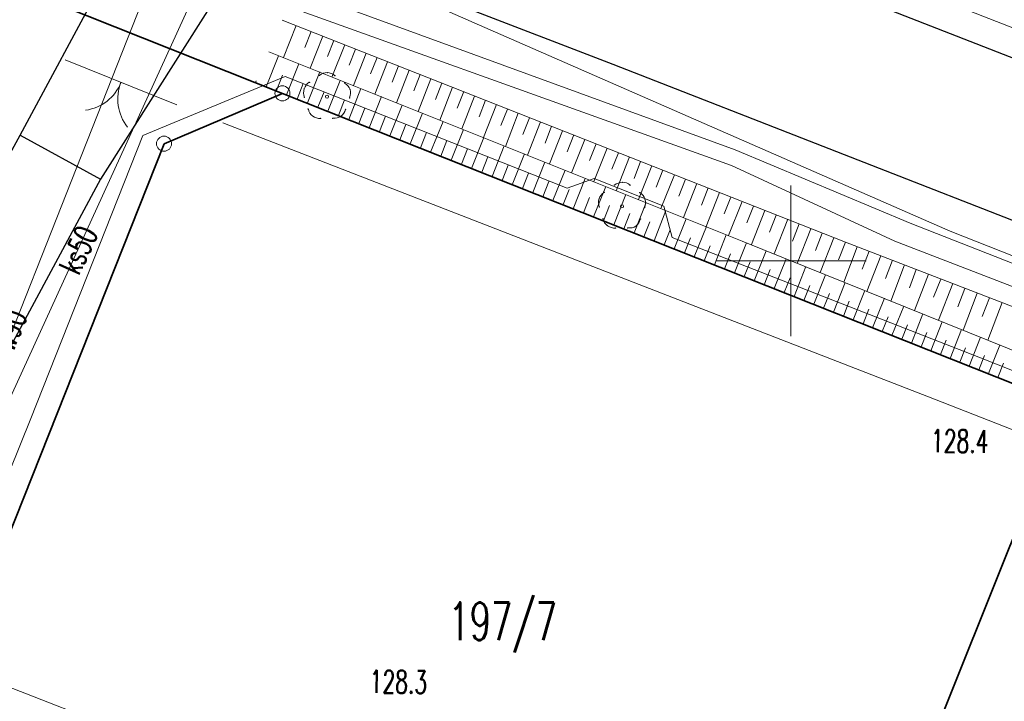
# Model space of a CAD drawing. Header units: metres. Extents: x 0 to 6497944, y 0 to 5963356.
# Tile 74 of 197: x 6496874 to 6496907, y 5963135 to 5963158. Entities that reach past the tile are written whole.
import ezdxf
from ezdxf import colors
from ezdxf.entities.mleader import LeaderData, LeaderLine
from ezdxf.math import Vec2, Vec3

# ---------------------------------------------------------------- set-up
doc = ezdxf.new("R2010")
doc.units = ezdxf.units.M
doc.header["$MEASUREMENT"] = 0
doc.layers.get('0').update_dxf_attribs({"color": 8, "linetype": 'CONTINUOUS', "lineweight": 13})
doc.layers.get('DEFPOINTS').update_dxf_attribs({"linetype": 'CONTINUOUS', "lineweight": 0, "true_color": 0xffffff})
for name, color, linetype, lineweight in [('000_INNE__NIEZYDENTYFIKOWANE_', 8, 'CONTINUOUS', 13), ('211_NR_DZIAlKI', 7, 'CONTINUOUS', 25), ('218_GRANICA_UzYTKU', 8, 'CONTINUOUS', 13), ('219_LINIA_GRANICY', 3, 'CONTINUOUS', 35), ('BRAMA__LINIA_', 8, 'CONTINUOUS', 13), ('brama__linia____symbol', 8, 'CONTINUOUS', 13), ('drzewo_lisciaste__punkt_', 8, 'CONTINUOUS', 13), ('E_proj_opisy_ośw.', 7, 'CONTINUOUS', 13), ('JEZDNIA__POWIERZCHNIA_', 8, 'CONTINUOUS', 25), ('OGRODZENIE_TRWAlE__LINIA_', 8, 'CONTINUOUS', 13), ('PRZEWoD_ELEKTROENERGETYCZNY__LINIA_', 1, 'CONTINUOUS', 13), ('PRZEWoD_KANALIZACYJNY__LINIA_', 36, 'CONTINUOUS', 13), ('PRZEWoD_KANALIZACYJNY__LINIA__ATR1', 36, 'CONTINUOUS', 13), ('PRZEWoD_TELEKOMUNIKACYJNY__LINIA_', 30, 'CONTINUOUS', 13), ('PRZEWoD_WODOCIaGOWY__LINIA_', 5, 'CONTINUOUS', 13), ('PRZEWoD_WODOCIaGOWY__LINIA__ATR1', 5, 'CONTINUOUS', 13), ('PUNKT_WYSOKOsCIOWY_NATURALNY_ATR2', 8, 'CONTINUOUS', 13), ('siatka', 8, 'CONTINUOUS', 13), ('SKARPA_NIEUMOCNIONA__POWIERZCHNIA_', 8, 'CONTINUOUS', 13)]:
    doc.layers.add(name, color=color, linetype=linetype, lineweight=lineweight)
doc.styles.add('Narrow', font='ARIALN.TTF', dxfattribs={"height": 2})
doc.styles.get("Standard").update_dxf_attribs({"font": 'simplex.shx'})

# ---------------------------------------------------------------- blocks, each defined once
blk = doc.blocks.new('GRT')
at = {"color": 0, "linetype": 'Continuous', "lineweight": 18}
blk.add_circle((0, 0), 0.5, dxfattribs=at)
blk = doc.blocks.new('_None')

msp = doc.modelspace()

# ---------------------------------------------------------------- linework, layer by layer
at = {"layer": '000_INNE__NIEZYDENTYFIKOWANE_', "flags": 128}
for points in [[(6496883.58, 5963157.81), (6496883.16, 5963156.75)], [(6496884.07, 5963157.61), (6496883.86, 5963157.08)], [(6496884.46, 5963157.46), (6496884.04, 5963156.39)], [(6496884.83, 5963157.31), (6496884.62, 5963156.78)], [(6496885.19, 5963157.17), (6496884.76, 5963156.1)], [(6496885.54, 5963157.03), (6496885.33, 5963156.5)], [(6496885.9, 5963156.89), (6496885.48, 5963155.82)], [(6496882.58, 5963155.78), (6496882.99, 5963156.81)], [(6496883.26, 5963155.51), (6496883.67, 5963156.54)], [(6496886.26, 5963156.75), (6496886.04, 5963156.21)], [(6496886.61, 5963156.61), (6496886.19, 5963155.53)], [(6496883.95, 5963155.24), (6496884.36, 5963156.27)], [(6496886.97, 5963156.47), (6496886.76, 5963155.93)], [(6496887.33, 5963156.33), (6496886.91, 5963155.25)], [(6496882.23, 5963155.92), (6496882.25, 5963155.97)], [(6496882.92, 5963155.65), (6496883.12, 5963156.16)], [(6496883.61, 5963155.37), (6496883.81, 5963155.89)], [(6496884.63, 5963154.97), (6496885.04, 5963155.99)], [(6496887.69, 5963156.18), (6496887.48, 5963155.64)], [(6496888.05, 5963156.04), (6496887.62, 5963154.96)], [(6496888.41, 5963155.9), (6496888.2, 5963155.36)], [(6496884.29, 5963155.1), (6496884.5, 5963155.61)], [(6496885.32, 5963154.69), (6496885.72, 5963155.72)], [(6496888.77, 5963155.76), (6496888.35, 5963154.67)], [(6496889.14, 5963155.62), (6496888.92, 5963155.07)], [(6496884.98, 5963154.83), (6496885.18, 5963155.34)], [(6496886, 5963154.42), (6496886.41, 5963155.45)], [(6496889.5, 5963155.47), (6496889.07, 5963154.38)], [(6496889.86, 5963155.33), (6496889.65, 5963154.78)], [(6496885.66, 5963154.56), (6496885.86, 5963155.07)], [(6496886.68, 5963154.15), (6496887.09, 5963155.17)], [(6496887.36, 5963153.88), (6496887.77, 5963154.9)], [(6496890.23, 5963155.19), (6496889.79, 5963154.09)], [(6496890.59, 5963155.04), (6496890.37, 5963154.49)], [(6496890.95, 5963154.9), (6496890.52, 5963153.8)], [(6496886.34, 5963154.29), (6496886.54, 5963154.8)], [(6496888.04, 5963153.61), (6496888.45, 5963154.63)], [(6496891.32, 5963154.75), (6496891.1, 5963154.2)], [(6496891.69, 5963154.61), (6496891.25, 5963153.51)], [(6496887.02, 5963154.02), (6496887.22, 5963154.53)], [(6496887.7, 5963153.75), (6496887.9, 5963154.26)], [(6496888.72, 5963153.34), (6496889.13, 5963154.36)], [(6496892.05, 5963154.47), (6496891.84, 5963153.91)], [(6496892.42, 5963154.32), (6496891.99, 5963153.22)], [(6496888.38, 5963153.48), (6496888.58, 5963153.99)], [(6496889.4, 5963153.07), (6496889.8, 5963154.09)], [(6496892.79, 5963154.18), (6496892.57, 5963153.62)], [(6496893.16, 5963154.03), (6496892.72, 5963152.92)], [(6496889.06, 5963153.21), (6496889.26, 5963153.72)], [(6496890.08, 5963152.8), (6496890.48, 5963153.82)], [(6496893.53, 5963153.88), (6496893.31, 5963153.33)], [(6496893.9, 5963153.74), (6496893.46, 5963152.63)], [(6496894.27, 5963153.59), (6496894.05, 5963153.04)], [(6496889.74, 5963152.94), (6496889.94, 5963153.45)], [(6496890.75, 5963152.53), (6496891.15, 5963153.55)], [(6496891.43, 5963152.27), (6496891.83, 5963153.28)], [(6496894.64, 5963153.45), (6496894.2, 5963152.33)], [(6496895.01, 5963153.3), (6496894.79, 5963152.74)], [(6496890.41, 5963152.67), (6496890.61, 5963153.18)], [(6496892.1, 5963152), (6496892.5, 5963153.01)], [(6496895.38, 5963153.15), (6496894.94, 5963152.04)], [(6496895.75, 5963153.01), (6496895.53, 5963152.45)], [(6496891.09, 5963152.4), (6496891.29, 5963152.91)], [(6496891.76, 5963152.13), (6496891.96, 5963152.64)], [(6496892.77, 5963151.73), (6496893.17, 5963152.74)], [(6496896.13, 5963152.86), (6496895.68, 5963151.74)], [(6496896.5, 5963152.71), (6496896.28, 5963152.15)], [(6496892.44, 5963151.87), (6496892.64, 5963152.37)], [(6496893.44, 5963151.46), (6496893.85, 5963152.47)], [(6496896.87, 5963152.57), (6496896.43, 5963151.44)], [(6496897.25, 5963152.42), (6496897.03, 5963151.85)], [(6496897.63, 5963152.27), (6496897.18, 5963151.14)], [(6496893.11, 5963151.6), (6496893.31, 5963152.1)], [(6496894.12, 5963151.2), (6496894.52, 5963152.2)], [(6496898, 5963152.12), (6496897.78, 5963151.56)], [(6496898.38, 5963151.97), (6496897.93, 5963150.84)], [(6496893.78, 5963151.33), (6496893.98, 5963151.84)], [(6496894.79, 5963150.93), (6496895.19, 5963151.94)], [(6496895.46, 5963150.67), (6496895.85, 5963151.67)], [(6496898.76, 5963151.82), (6496898.53, 5963151.26)], [(6496899.13, 5963151.67), (6496898.69, 5963150.54)], [(6496894.45, 5963151.07), (6496894.65, 5963151.57)], [(6496895.12, 5963150.8), (6496895.32, 5963151.3)], [(6496896.12, 5963150.4), (6496896.52, 5963151.4)], [(6496899.51, 5963151.52), (6496899.29, 5963150.95)], [(6496899.89, 5963151.38), (6496899.44, 5963150.23)], [(6496895.79, 5963150.53), (6496895.99, 5963151.03)], [(6496896.79, 5963150.14), (6496897.19, 5963151.14)], [(6496900.27, 5963151.23), (6496900.05, 5963150.65)], [(6496900.66, 5963151.07), (6496900.2, 5963149.92)], [(6496896.46, 5963150.27), (6496896.66, 5963150.77)], [(6496897.46, 5963149.87), (6496897.85, 5963150.87)], [(6496901.04, 5963150.92), (6496900.81, 5963150.35)], [(6496901.42, 5963150.77), (6496900.97, 5963149.62)], [(6496897.12, 5963150), (6496897.32, 5963150.5)], [(6496898.12, 5963149.61), (6496898.52, 5963150.6)], [(6496898.78, 5963149.34), (6496899.18, 5963150.34)], [(6496901.81, 5963150.62), (6496901.58, 5963150.04)], [(6496902.2, 5963150.47), (6496901.75, 5963149.3)], [(6496902.59, 5963150.32), (6496902.36, 5963149.73)], [(6496897.79, 5963149.74), (6496897.99, 5963150.24)], [(6496899.44, 5963149.08), (6496899.84, 5963150.07)], [(6496902.98, 5963150.17), (6496902.52, 5963148.99)], [(6496903.37, 5963150.02), (6496903.14, 5963149.42)], [(6496898.45, 5963149.48), (6496898.65, 5963149.97)], [(6496899.11, 5963149.21), (6496899.31, 5963149.71)], [(6496900.1, 5963148.82), (6496900.49, 5963149.81)], [(6496903.77, 5963149.87), (6496903.31, 5963148.67)], [(6496904.16, 5963149.71), (6496903.93, 5963149.11)], [(6496899.77, 5963148.95), (6496899.97, 5963149.44)], [(6496900.76, 5963148.56), (6496901.15, 5963149.54)], [(6496904.56, 5963149.56), (6496904.1, 5963148.35)], [(6496904.97, 5963149.4), (6496904.73, 5963148.8)], [(6496900.43, 5963148.69), (6496900.63, 5963149.18)], [(6496901.41, 5963148.3), (6496901.8, 5963149.28)], [(6496902.06, 5963148.04), (6496902.45, 5963149.02)], [(6496905.37, 5963149.25), (6496904.9, 5963148.03)], [(6496905.77, 5963149.09), (6496905.54, 5963148.48)], [(6496901.08, 5963148.43), (6496901.28, 5963148.92)], [(6496902.71, 5963147.78), (6496903.1, 5963148.76)], [(6496906.18, 5963148.93), (6496905.71, 5963147.7)], [(6496906.59, 5963148.78), (6496906.35, 5963148.16)], [(6496901.74, 5963148.17), (6496901.93, 5963148.66)], [(6496902.39, 5963147.91), (6496902.58, 5963148.4)], [(6496903.35, 5963147.53), (6496903.74, 5963148.5)], [(6496907.01, 5963148.62), (6496906.53, 5963147.37)], [(6496903.03, 5963147.66), (6496903.23, 5963148.14)], [(6496904, 5963147.27), (6496904.38, 5963148.24)], [(6496903.68, 5963147.4), (6496903.87, 5963147.88)], [(6496904.64, 5963147.02), (6496905.02, 5963147.98)], [(6496905.28, 5963146.76), (6496905.66, 5963147.72)], [(6496904.32, 5963147.15), (6496904.51, 5963147.63)], [(6496904.96, 5963146.89), (6496905.15, 5963147.37)], [(6496905.91, 5963146.51), (6496906.29, 5963147.47)], [(6496905.6, 5963146.64), (6496905.79, 5963147.12)], [(6496906.55, 5963146.26), (6496906.93, 5963147.21)], [(6496906.23, 5963146.39), (6496906.42, 5963146.86)], [(6496906.86, 5963146.13), (6496907.05, 5963146.61)]]:
    msp.add_lwpolyline(points, dxfattribs=at)
at = {"layer": '218_GRANICA_UzYTKU', "flags": 128}
for points in [[(6496883.12, 5963155.56), (6496868.25, 5963161.47)], [(6496879.19, 5963153.89), (6496883.12, 5963155.56)], [(6496909.14, 5963145.23), (6496883.12, 5963155.56)], [(6496870.7, 5963132.51), (6496879.19, 5963153.89)], [(6496897.98, 5963117.38), (6496909.14, 5963145.23)]]:
    msp.add_lwpolyline(points, dxfattribs=at)
at = {"layer": '219_LINIA_GRANICY', "flags": 128}
for points in [[(6496883.12, 5963155.56), (6496868.25, 5963161.47)], [(6496883.12, 5963155.56), (6496879.19, 5963153.89)], [(6496909.14, 5963145.23), (6496883.12, 5963155.56)], [(6496879.19, 5963153.89), (6496870.7, 5963132.51)], [(6496909.14, 5963145.23), (6496897.98, 5963117.38)]]:
    msp.add_lwpolyline(points, dxfattribs=at)
at = {"layer": 'BRAMA__LINIA_', "flags": 128}
msp.add_lwpolyline([(6496879.62, 5963155.18), (6496875.91, 5963156.67)], dxfattribs=at)
at = {"layer": 'brama__linia____symbol'}
for centre, radius, start, end in [((6496876.377, 5963156.483), 1.497, 277.9722, 338.0817), ((6496879.17, 5963155.371), 1.514, 158.4937, 217.9747)]:
    msp.add_arc(centre, radius, start, end, dxfattribs=at)
at = {"layer": 'DEFPOINTS', "linetype": 'Continuous'}
msp.add_lwpolyline([(6496946.338, 5963142.526), (6496899.759, 5963160.703), (6496900.187, 5963161.782), (6496899.765, 5963160.7), (6496853.189, 5963178.884), (6496853.577, 5963180.128), (6496853.189, 5963178.884), (6496806.7, 5963197.289), (6496807.198, 5963198.562), (6496806.7, 5963197.289), (6496760.21, 5963215.694), (6496760.715, 5963216.969), (6496760.21, 5963215.694), (6496719.722, 5963232.791), (6496720.014, 5963233.482)], dxfattribs=at)
at = {"layer": 'drzewo_lisciaste__punkt_'}
for centre in [(6496884.6, 5963155.45), (6496894.39, 5963151.81)]:
    msp.add_circle(centre, 0.05, dxfattribs=at)
for centre, radius, start, end in [((6496884.601, 5963155.869), 0.381, 46.6335, 131.8158), ((6496884.248, 5963155.578), 0.425, 124.031, 200.743), ((6496885.018, 5963155.574), 0.364, 334.2857, 62.7254), ((6496884.359, 5963155.111), 0.384, 190.435, 275.1187), ((6496884.854, 5963155.101), 0.369, 261.0866, 348.9005), ((6496894.403, 5963152.196), 0.414, 51.1377, 129.9977), ((6496894.012, 5963151.934), 0.402, 120.6841, 201.6065), ((6496894.762, 5963151.926), 0.411, 338.1185, 57.4279), ((6496894.162, 5963151.513), 0.426, 195.8383, 272.7906), ((6496894.653, 5963151.436), 0.343, 258.9734, 352.5156)]:
    msp.add_arc(centre, radius, start, end, dxfattribs=at)
for p in [(6496884.61, 5963156.25), (6496884.02, 5963155.92), (6496884.35, 5963156.16), (6496884.87, 5963156.15), (6496885.19, 5963155.91), (6496883.84, 5963155.7), (6496885.36, 5963155.69), (6496883.85, 5963155.43), (6496885.35, 5963155.41), (6496883.97, 5963155.04), (6496885.22, 5963155.03), (6496884.12, 5963154.81), (6496884.39, 5963154.73), (6496884.79, 5963154.73), (6496885.06, 5963154.8), (6496894.4, 5963152.61), (6496893.81, 5963152.28), (6496894.14, 5963152.52), (6496894.66, 5963152.51), (6496894.98, 5963152.27), (6496893.63, 5963152.06), (6496895.15, 5963152.05), (6496893.64, 5963151.79), (6496895.14, 5963151.77), (6496893.76, 5963151.4), (6496895.01, 5963151.39), (6496893.91, 5963151.17), (6496894.18, 5963151.09), (6496894.58, 5963151.09), (6496894.85, 5963151.16)]:
    msp.add_point(p, dxfattribs=at)
at = {"layer": 'JEZDNIA__POWIERZCHNIA_', "flags": 128}
for points in [[(6496866.74, 5963172.85), (6496887.54, 5963164.51), (6496902.22, 5963158.75), (6496924.12, 5963150.2), (6496939.31, 5963144.25)], [(6496942.28, 5963137.67), (6496921.39, 5963145.9), (6496908.94, 5963150.72), (6496894.1, 5963156.52), (6496884.28, 5963160.3), (6496877.57, 5963162.92), (6496867.92, 5963166.7)], [(6496874.42, 5963154.17), (6496877.21, 5963159.38), (6496877.57, 5963162.92), (6496884.28, 5963160.3), (6496880.63, 5963158.3), (6496877.08, 5963152.71)], [(6496868.88, 5963144.06), (6496874.42, 5963154.17)], [(6496874.42, 5963154.17), (6496877.08, 5963152.71)], [(6496877.08, 5963152.71), (6496871.65, 5963142.64)]]:
    msp.add_lwpolyline(points, dxfattribs=at)
at = {"layer": 'OGRODZENIE_TRWAlE__LINIA_', "flags": 128}
msp.add_lwpolyline([(6496923.94, 5963137.92), (6496904.76, 5963145.41), (6496881.14, 5963154.58)], dxfattribs=at)
at = {"layer": 'PRZEWoD_ELEKTROENERGETYCZNY__LINIA_', "flags": 128}
msp.add_lwpolyline([(6496929.27, 5963137.85), (6496925.11, 5963139.4), (6496914.97, 5963143.35), (6496906.24, 5963146.81), (6496896.06, 5963150.78), (6496895.78, 5963151.82), (6496893.47, 5963152.74), (6496892.57, 5963152.41), (6496883.21, 5963156.12), (6496878.49, 5963154.16), (6496874.77, 5963144.77), (6496872.29, 5963138.64)], dxfattribs=at)
at = {"layer": 'PRZEWoD_KANALIZACYJNY__LINIA_', "flags": 128}
for points in [[(6497082.81, 5963079.21), (6497039.28, 5963096.48), (6496994.97, 5963113.67), (6496977.13, 5963121.11), (6496941.88, 5963135.84), (6496903.45, 5963150.65), (6496898.02, 5963153.17), (6496880.14, 5963159.59), (6496870.79, 5963163.35), (6496832.92, 5963177.48), (6496794.6, 5963192.75), (6496784.72, 5963198.85), (6496774.9, 5963202.73)], [(6496873.73, 5963144.71), (6496881.55, 5963161.8), (6496880.14, 5963159.59)]]:
    msp.add_lwpolyline(points, dxfattribs=at)
at = {"layer": 'PRZEWoD_TELEKOMUNIKACYJNY__LINIA_', "flags": 128}
msp.add_lwpolyline([(6496774.9, 5963201.17), (6496800.16, 5963191.52), (6496821.21, 5963183.45), (6496844.18, 5963174.49), (6496883.32, 5963159.12), (6496886.75, 5963159.1), (6496905.28, 5963150.99), (6497034.08, 5963099.85), (6497081.01, 5963081.42), (6497114.42, 5963068.68), (6497140.82, 5963058.78), (6497145.99, 5963055.02), (6497153.66, 5963050.85), (6497172.46, 5963043.32), (6497202.19, 5963037.61), (6497238.33, 5963036.41), (6497238.76, 5963032.02), (6497245.27, 5963032.35), (6497261.71, 5963034.62), (6497300.12, 5963040.13)], dxfattribs=at)
at = {"layer": 'PRZEWoD_WODOCIaGOWY__LINIA_', "flags": 128}
for points in [[(6496774.9, 5963203.29), (6496784.92, 5963199.33), (6496794.73, 5963193.32), (6496832.97, 5963178.03), (6496870.84, 5963163.85), (6496879.98, 5963160.32), (6496898.15, 5963153.69), (6496903.95, 5963151.25), (6496942.07, 5963136.31), (6496977.37, 5963121.77), (6496995.11, 5963114.36), (6497030.39, 5963101.05), (6497083.14, 5963080.09)], [(6496873.09, 5963145.02), (6496880.16, 5963162.9), (6496879.98, 5963160.32)]]:
    msp.add_lwpolyline(points, dxfattribs=at)
at = {"layer": 'siatka', "flags": 128}
for points in [[(6496900, 5963147.5), (6496900, 5963152.5)], [(6496897.5, 5963150), (6496902.5, 5963150)]]:
    msp.add_lwpolyline(points, dxfattribs=at)
at = {"layer": 'SKARPA_NIEUMOCNIONA__POWIERZCHNIA_', "flags": 128}
for points in [[(6496883.11, 5963157.99), (6496901.81, 5963150.62), (6496920, 5963143.61), (6496935.25, 5963137.76), (6496939.53, 5963136.03), (6496947.68, 5963132.87), (6496956.42, 5963129.4), (6496955.88, 5963128.13), (6496944.97, 5963132.43), (6496931.1, 5963137.89), (6496914.73, 5963144.06), (6496898.38, 5963150.66), (6496882.67, 5963156.94)], [(6496882.67, 5963156.94), (6496898.38, 5963150.66), (6496914.73, 5963144.06), (6496931.1, 5963137.89), (6496944.97, 5963132.43), (6496955.88, 5963128.13), (6496955.5, 5963127.25), (6496936.64, 5963134.5), (6496927.78, 5963137.87), (6496919.93, 5963140.8), (6496909.14, 5963145.23), (6496882.23, 5963155.92)]]:
    msp.add_lwpolyline(points, dxfattribs=at)

# ---------------------------------------------------------------- block references
at = {"xscale": 0.5, "yscale": 0.5, "zscale": 0.5}
for p in [(6496883.12, 5963155.56), (6496879.19, 5963153.89)]:
    msp.add_blockref('GRT', p, dxfattribs=at)

# ---------------------------------------------------------------- texts
at = {"layer": '211_NR_DZIAlKI', "width": 0.66}
msp.add_text('197/7', height=1.25, dxfattribs=at).set_placement((6496888.63, 5963137.42))
at = {"layer": 'PRZEWoD_KANALIZACYJNY__LINIA__ATR1', "width": 0.66}
msp.add_text('ks50', height=0.75, rotation=65.4, dxfattribs=at).set_placement((6496876.36, 5963149.49))
at = {"layer": 'PRZEWoD_WODOCIaGOWY__LINIA__ATR1', "width": 0.66}
msp.add_text('w90', height=0.75, rotation=68.4, dxfattribs=at).set_placement((6496874.18, 5963146.96))
at = {"layer": 'PUNKT_WYSOKOsCIOWY_NATURALNY_ATR2', "width": 0.66}
for s, rotation, p in [('128.4', 359.2, (6496904.64, 5963143.66)), ('128.3', 359.3, (6496886.01, 5963135.67))]:
    msp.add_text(s, height=0.75, rotation=rotation, dxfattribs=at).set_placement(p)

# ---------------------------------------------------------------- next in the draw order: leaders
at = {"layer": 'E_proj_opisy_ośw.', "color": 10}
ml = msp.add_multileader_mtext('Standard', dxfattribs=at)
ml.set_content('\\A1;LT 107', color=10, style='Narrow')
ml.set_leader_properties(color=256)
ml.set_arrow_properties(name='NONE')
ml.build(insert=Vec2(0, 0))
ml.multileader.update_dxf_attribs({"leader_type": 0, "has_dogleg": 0, "has_text_frame": 1, "text_left_attachment_type": 3, "dogleg_length": 0.36, "arrow_head_size": 0, "scale": 0.7})
ctx = ml.context
ctx.base_point, ctx.scale, ctx.char_height, ctx.arrow_head_size, ctx.landing_gap_size, ctx.plane_origin = Vec3(6497543.374, 5963150.847), 0.7, 1.2, 0, 0.42, Vec3(6498393.784, 5963047.096)
ctx.left_attachment = 3
notes = []
notes.append((ctx, [(0, (0, 0, 0), (0, 0), (1, 0), 1, [])]))
ctx.mtext.insert, ctx.mtext.line_spacing_factor, ctx.mtext.flow_direction = Vec3(6497543.794, 5963151.462), 0.266667, 5
ctx.mtext.has_bg_fill, ctx.mtext.bg_color, ctx.mtext.bg_scale_factor, ctx.mtext.bg_transparency, ctx.mtext.use_window_bg_color = 1, -1073741824, 1.5, 0, 1
for ctx, leaders in notes:
    for number, flags, end, landing, length, lines in leaders:
        leader = LeaderData()
        leader.index, (leader.has_last_leader_line, leader.has_dogleg_vector, leader.attachment_direction) = number, flags
        leader.last_leader_point, leader.dogleg_vector, leader.dogleg_length = Vec3(end), Vec3(landing), length
        for number, points, colour, breaks in lines:
            line = LeaderLine()
            line.index, line.vertices, line.color, line.breaks = number, Vec3.list(points), colors.encode_raw_color(colour), breaks
            leader.lines.append(line)
        ctx.leaders.append(leader)

# ---------------------------------------------------------------- next in the draw order: leaders
ml = msp.add_multileader_mtext('Standard', dxfattribs=at)
ml.set_content('\\A1;LT 108', color=10, style='Narrow')
ml.set_leader_properties(color=256)
ml.set_arrow_properties(name='NONE')
ml.build(insert=Vec2(0, 0))
ml.multileader.update_dxf_attribs({"leader_type": 0, "has_dogleg": 0, "has_text_frame": 1, "text_left_attachment_type": 3, "dogleg_length": 0.36, "arrow_head_size": 0, "scale": 0.7})
ctx = ml.context
ctx.base_point, ctx.scale, ctx.char_height, ctx.arrow_head_size, ctx.landing_gap_size, ctx.plane_origin = Vec3(6497590.207, 5963168.082), 0.7, 1.2, 0, 0.42, Vec3(6498440.769, 5963064.192)
ctx.left_attachment = 3
notes = []
notes.append((ctx, [(0, (0, 0, 0), (0, 0), (1, 0), 1, [])]))
ctx.mtext.insert, ctx.mtext.line_spacing_factor, ctx.mtext.flow_direction = Vec3(6497590.627, 5963168.697), 0.266667, 5
ctx.mtext.has_bg_fill, ctx.mtext.bg_color, ctx.mtext.bg_scale_factor, ctx.mtext.bg_transparency, ctx.mtext.use_window_bg_color = 1, -1073741824, 1.5, 0, 1
for ctx, leaders in notes:
    for number, flags, end, landing, length, lines in leaders:
        leader = LeaderData()
        leader.index, (leader.has_last_leader_line, leader.has_dogleg_vector, leader.attachment_direction) = number, flags
        leader.last_leader_point, leader.dogleg_vector, leader.dogleg_length = Vec3(end), Vec3(landing), length
        for number, points, colour, breaks in lines:
            line = LeaderLine()
            line.index, line.vertices, line.color, line.breaks = number, Vec3.list(points), colors.encode_raw_color(colour), breaks
            leader.lines.append(line)
        ctx.leaders.append(leader)

# ---------------------------------------------------------------- next in the draw order: leaders
ml = msp.add_multileader_mtext('Standard', dxfattribs=at)
ml.set_content('\\A1;LT 109', color=10, style='Narrow')
ml.set_leader_properties(color=256)
ml.set_arrow_properties(name='NONE')
ml.build(insert=Vec2(0, 0))
ml.multileader.update_dxf_attribs({"leader_type": 0, "has_dogleg": 0, "has_text_frame": 1, "text_left_attachment_type": 3, "dogleg_length": 0.36, "arrow_head_size": 0, "scale": 0.7})
ctx = ml.context
ctx.base_point, ctx.scale, ctx.char_height, ctx.arrow_head_size, ctx.landing_gap_size, ctx.plane_origin = Vec3(6497636.957, 5963185.464), 0.7, 1.2, 0, 0.42, Vec3(6498487.931, 5963080.837)
ctx.left_attachment = 3
notes = []
notes.append((ctx, [(0, (0, 0, 0), (0, 0), (1, 0), 1, [])]))
ctx.mtext.insert, ctx.mtext.line_spacing_factor, ctx.mtext.flow_direction = Vec3(6497637.377, 5963186.079), 0.266667, 5
ctx.mtext.has_bg_fill, ctx.mtext.bg_color, ctx.mtext.bg_scale_factor, ctx.mtext.bg_transparency, ctx.mtext.use_window_bg_color = 1, -1073741824, 1.5, 0, 1
for ctx, leaders in notes:
    for number, flags, end, landing, length, lines in leaders:
        leader = LeaderData()
        leader.index, (leader.has_last_leader_line, leader.has_dogleg_vector, leader.attachment_direction) = number, flags
        leader.last_leader_point, leader.dogleg_vector, leader.dogleg_length = Vec3(end), Vec3(landing), length
        for number, points, colour, breaks in lines:
            line = LeaderLine()
            line.index, line.vertices, line.color, line.breaks = number, Vec3.list(points), colors.encode_raw_color(colour), breaks
            leader.lines.append(line)
        ctx.leaders.append(leader)

# ---------------------------------------------------------------- next in the draw order: leaders
ml = msp.add_multileader_mtext('Standard', dxfattribs=at)
ml.set_content('\\A1;LT 110', color=10, style='Narrow')
ml.set_leader_properties(color=256)
ml.set_arrow_properties(name='NONE')
ml.build(insert=Vec2(0, 0))
ml.multileader.update_dxf_attribs({"leader_type": 0, "has_dogleg": 0, "has_text_frame": 1, "text_left_attachment_type": 3, "dogleg_length": 0.36, "arrow_head_size": 0, "scale": 0.7})
ctx = ml.context
ctx.base_point, ctx.scale, ctx.char_height, ctx.arrow_head_size, ctx.landing_gap_size, ctx.plane_origin = Vec3(6497684.163, 5963202.624), 0.7, 1.2, 0, 0.42, Vec3(6498534.844, 5963098.192)
ctx.left_attachment = 3
notes = []
notes.append((ctx, [(0, (0, 0, 0), (0, 0), (1, 0), 1, [])]))
ctx.mtext.insert, ctx.mtext.line_spacing_factor, ctx.mtext.flow_direction = Vec3(6497684.583, 5963203.239), 0.266667, 5
ctx.mtext.has_bg_fill, ctx.mtext.bg_color, ctx.mtext.bg_scale_factor, ctx.mtext.bg_transparency, ctx.mtext.use_window_bg_color = 1, -1073741824, 1.5, 0, 1
for ctx, leaders in notes:
    for number, flags, end, landing, length, lines in leaders:
        leader = LeaderData()
        leader.index, (leader.has_last_leader_line, leader.has_dogleg_vector, leader.attachment_direction) = number, flags
        leader.last_leader_point, leader.dogleg_vector, leader.dogleg_length = Vec3(end), Vec3(landing), length
        for number, points, colour, breaks in lines:
            line = LeaderLine()
            line.index, line.vertices, line.color, line.breaks = number, Vec3.list(points), colors.encode_raw_color(colour), breaks
            leader.lines.append(line)
        ctx.leaders.append(leader)

# ---------------------------------------------------------------- next in the draw order: leaders
ml = msp.add_multileader_mtext('Standard', dxfattribs=at)
ml.set_content('\\A1;LT 207', color=10, style='Narrow')
ml.set_leader_properties(color=256)
ml.set_arrow_properties(name='NONE')
ml.build(insert=Vec2(0, 0))
ml.multileader.update_dxf_attribs({"leader_type": 0, "has_dogleg": 0, "has_text_frame": 1, "text_left_attachment_type": 3, "dogleg_length": 0.36, "arrow_head_size": 0, "scale": 0.7})
ctx = ml.context
ctx.base_point, ctx.scale, ctx.char_height, ctx.arrow_head_size, ctx.landing_gap_size, ctx.plane_origin = Vec3(6496947.113, 5963145.294), 0.7, 1.2, 0, 0.42, Vec3(6497797.312, 5963042.064)
ctx.left_attachment = 3
notes = []
notes.append((ctx, [(0, (0, 0, 0), (0, 0), (1, 0), 1, [])]))
ctx.mtext.insert, ctx.mtext.line_spacing_factor, ctx.mtext.flow_direction = Vec3(6496947.533, 5963145.909), 0.266667, 5
ctx.mtext.has_bg_fill, ctx.mtext.bg_color, ctx.mtext.bg_scale_factor, ctx.mtext.bg_transparency, ctx.mtext.use_window_bg_color = 1, -1073741824, 1.5, 0, 1
for ctx, leaders in notes:
    for number, flags, end, landing, length, lines in leaders:
        leader = LeaderData()
        leader.index, (leader.has_last_leader_line, leader.has_dogleg_vector, leader.attachment_direction) = number, flags
        leader.last_leader_point, leader.dogleg_vector, leader.dogleg_length = Vec3(end), Vec3(landing), length
        for number, points, colour, breaks in lines:
            line = LeaderLine()
            line.index, line.vertices, line.color, line.breaks = number, Vec3.list(points), colors.encode_raw_color(colour), breaks
            leader.lines.append(line)
        ctx.leaders.append(leader)

# ---------------------------------------------------------------- next in the draw order: leaders
ml = msp.add_multileader_mtext('Standard', dxfattribs=at)
ml.set_content('\\A1;LT 208', color=10, style='Narrow')
ml.set_leader_properties(color=256)
ml.set_arrow_properties(name='NONE')
ml.build(insert=Vec2(0, 0))
ml.multileader.update_dxf_attribs({"leader_type": 0, "has_dogleg": 0, "has_text_frame": 1, "text_left_attachment_type": 3, "dogleg_length": 0.36, "arrow_head_size": 0, "scale": 0.7})
ctx = ml.context
ctx.base_point, ctx.scale, ctx.char_height, ctx.arrow_head_size, ctx.landing_gap_size, ctx.plane_origin = Vec3(6496900.622, 5963163.542), 0.7, 1.2, 0, 0.42, Vec3(6497750.821, 5963060.312)
ctx.left_attachment = 3
notes = []
notes.append((ctx, [(0, (0, 0, 0), (0, 0), (1, 0), 1, [])]))
ctx.mtext.insert, ctx.mtext.line_spacing_factor, ctx.mtext.flow_direction = Vec3(6496901.042, 5963164.157), 0.266667, 5
ctx.mtext.has_bg_fill, ctx.mtext.bg_color, ctx.mtext.bg_scale_factor, ctx.mtext.bg_transparency, ctx.mtext.use_window_bg_color = 1, -1073741824, 1.5, 0, 1
for ctx, leaders in notes:
    for number, flags, end, landing, length, lines in leaders:
        leader = LeaderData()
        leader.index, (leader.has_last_leader_line, leader.has_dogleg_vector, leader.attachment_direction) = number, flags
        leader.last_leader_point, leader.dogleg_vector, leader.dogleg_length = Vec3(end), Vec3(landing), length
        for number, points, colour, breaks in lines:
            line = LeaderLine()
            line.index, line.vertices, line.color, line.breaks = number, Vec3.list(points), colors.encode_raw_color(colour), breaks
            leader.lines.append(line)
        ctx.leaders.append(leader)

# ---------------------------------------------------------------- next in the draw order: linework, layer by layer
at = {"layer": 'DEFPOINTS', "linetype": 'Continuous'}
msp.add_lwpolyline([(6496939.597, 5963110.251), (6496893.029, 5963128.456), (6496899.1, 5963126.087), (6496899.301, 5963126.601), (6496899.1, 5963126.087), (6496852.521, 5963144.263), (6496852.95, 5963145.343), (6496852.527, 5963144.261), (6496805.951, 5963162.445), (6496806.339, 5963163.688), (6496805.951, 5963162.445), (6496759.462, 5963180.849), (6496759.96, 5963182.123), (6496759.462, 5963180.849), (6496712.972, 5963199.254), (6496713.477, 5963200.529), (6496712.972, 5963199.254), (6496672.485, 5963216.351), (6496672.776, 5963217.042)], dxfattribs=at)

doc.saveas('drawing.dxf')
